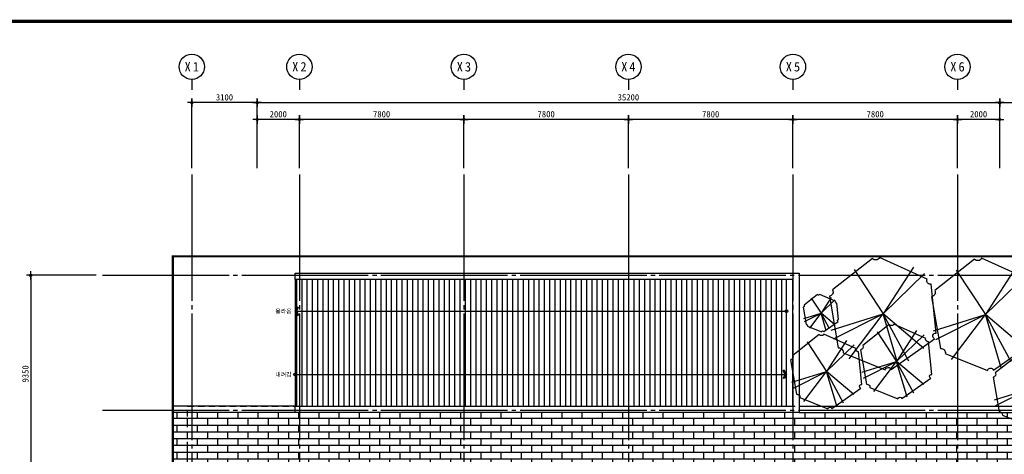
# Model space of a CAD drawing. Header units: millimetres. Extents: x 3445018 to 4174071, y -6064565 to -5122887.
# Tile 101 of 192: x 3765275 to 3811954, y -5523680 to -5503079. Entities that reach past the tile are written whole.
import ezdxf
from ezdxf.enums import TextEntityAlignment as Align

# ---------------------------------------------------------------- set-up
doc = ezdxf.new("R2010")
doc.units = ezdxf.units.MM
doc.header["$MEASUREMENT"] = 0
for name, pattern in [('ACAD_ISO05W100', [34, 24, -3, 0.5, -3, 0.5, -3]), ('CEN', [66, 60, -2, 2, -2]), ('HID', [5, 3, -2])]:
    doc.linetypes.add(name, pattern=pattern)
doc.layers.get('0').update_dxf_attribs({"linetype": 'CONTINUOUS'})
doc.layers.get('DEFPOINTS').update_dxf_attribs({"linetype": 'CONTINUOUS'})
for name, color, linetype in [('3', 3, 'CONTINUOUS'), ('A_GE_FORM', 7, 'CONTINUOUS'), ('CEN', 13, 'CEN'), ('DI', 1, 'CONTINUOUS'), ('DIM', 7, 'CONTINUOUS'), ('EL2', 3, 'CONTINUOUS'), ('EL3', 7, 'CONTINUOUS'), ('HA1', 8, 'CONTINUOUS'), ('HI', 4, 'HID'), ('PR', 3, 'ACAD_ISO05W100'), ('SY', 1, 'CONTINUOUS'), ('TE1', 3, 'CONTINUOUS')]:
    doc.layers.add(name, color=color, linetype=linetype)
doc.styles.add('GHS', font='txt')
doc.styles.add('HY울릉도 L', font='txt')
doc.styles.add('SDP-S', font='txt')
doc.styles.add('돋움체', font='txt')
doc.dimstyles.new('SMDI-3', dxfattribs={"dimtxt": 3, "dimasz": 1, "dimexe": 2, "dimexo": 3, "dimgap": 1, "dimtad": 1, "dimdsep": 46, "dimtxsty": 'HY울릉도 L', "dimblk": 'Z_DOT', "dimcen": 2.5, "dimdle": 1.5, "dimclrd": 1, "dimclre": 1, "dimclrt": 2, "dimadec": 0, "dimazin": 0, "dimtfac": 1, "dimtix": 1, "dimtmove": 2, "dimatfit": 3, "dimldrblk": 'Z_DOT', "dimfxl": 2, "dimtvp": 1, "dimtolj": 1, "dimtzin": 0, "dimarcsym": 0})

# ---------------------------------------------------------------- blocks, each defined once
blk = doc.blocks.new('ARROW1')
for p, q in [((0, 0), (0.29, 0.5)), ((0, 0), (0.29, -0.5)), ((0.16, 0), (0.41, 0.43)), ((0.16, 0), (0.41, -0.43)), ((0.29, 0.5), (0.41, 0.43)), ((0.29, -0.5), (0.41, -0.43))]:
    blk.add_line(p, q)
blk = doc.blocks.new('sheet _서영')
at = {"layer": 'A_GE_FORM', "const_width": 1.5}
blk.add_lwpolyline([(-361868.49, -1059038.93), (-362670.49, -1059038.93), (-362670.49, -1058483.93), (-361868.49, -1058483.93)], close=True, dxfattribs=at)
blk = doc.blocks.new('Z_DOT')
at = {"layer": 'DIM', "color": 1, "ltscale": 3}
for p, q in [((-2, 0), (2, 0)), ((0, -2), (0, 2))]:
    blk.add_line(p, q, dxfattribs=at)
for radius in [0.5, 0.25]:
    blk.add_circle((0, 0), radius, dxfattribs=at)
blk = doc.blocks.new('*D413')
at = {"layer": 'DEFPOINTS', "color": 0, "ltscale": 3, "transparency": 16777216}
for p in [(3811734, -5507010), (3776534, -5510410), (3811734, -5510410)]:
    blk.add_point(p, dxfattribs=at)
at = {"layer": 'DIM', "color": 1, "lineweight": -2, "ltscale": 3, "transparency": 16777216}
for p, q in [((3776534, -5510110), (3776534, -5506810)), ((3776634, -5507010), (3811634, -5507010)), ((3811734, -5510110), (3811734, -5506810))]:
    blk.add_line(p, q, dxfattribs=at)
at = {"layer": 'DIM', "color": 1, "lineweight": -2, "ltscale": 3, "transparency": 16777216, "xscale": 100, "yscale": 100, "zscale": 100, "rotation": 180}
blk.add_blockref('Z_DOT', (3776534, -5507010), dxfattribs=at)
at = {"layer": 'DIM', "color": 1, "lineweight": -2, "ltscale": 3, "transparency": 16777216, "xscale": 100, "yscale": 100, "zscale": 100}
blk.add_blockref('Z_DOT', (3811734, -5507010), dxfattribs=at)
at = {"layer": 'DIM', "color": 2, "ltscale": 3, "transparency": 16777216, "insert": (3794134, -5506760), "char_height": 300, "attachment_point": 5, "style": 'SDP-S'}
blk.add_mtext('\\A1;35200', dxfattribs=at)
blk = doc.blocks.new('*D414')
at = {"layer": 'DEFPOINTS', "color": 0, "ltscale": 3, "transparency": 16777216}
for p in [(3809734, -5507810), (3809734, -5510410), (3811734, -5510410)]:
    blk.add_point(p, dxfattribs=at)
at = {"layer": 'DIM', "color": 1, "lineweight": -2, "ltscale": 3, "transparency": 16777216}
for p, q in [((3809734, -5510110), (3809734, -5507610)), ((3811634, -5507810), (3809834, -5507810)), ((3811734, -5510110), (3811734, -5507610))]:
    blk.add_line(p, q, dxfattribs=at)
at = {"layer": 'DIM', "color": 1, "lineweight": -2, "ltscale": 3, "transparency": 16777216, "xscale": 100, "yscale": 100, "zscale": 100, "rotation": 180}
blk.add_blockref('Z_DOT', (3809734, -5507810), dxfattribs=at)
at = {"layer": 'DIM', "color": 1, "lineweight": -2, "ltscale": 3, "transparency": 16777216, "xscale": 100, "yscale": 100, "zscale": 100}
blk.add_blockref('Z_DOT', (3811734, -5507810), dxfattribs=at)
at = {"layer": 'DIM', "color": 2, "ltscale": 3, "transparency": 16777216, "insert": (3810734, -5507560), "char_height": 300, "attachment_point": 5, "style": 'SDP-S'}
blk.add_mtext('\\A1;2000', dxfattribs=at)
blk = doc.blocks.new('CCS111')
blk.add_line((0, 8), (0, 3))
blk.add_circle((0, 14), 6)
at = {"color": 3, "style": 'GHS'}
for tag, p in [('X', (-2.45, 14.02)), ('1', (1.44, 14.02))]:
    blk.add_attdef(tag, text='', height=4.5, dxfattribs=at).set_placement(p, align=Align.MIDDLE_CENTER)
blk = doc.blocks.new('*D415')
at = {"layer": 'DEFPOINTS', "color": 0, "ltscale": 3, "transparency": 16777216}
for p in [(3801934, -5507810), (3801934, -5510410), (3809734, -5510410)]:
    blk.add_point(p, dxfattribs=at)
at = {"layer": 'DIM', "color": 1, "lineweight": -2, "ltscale": 3, "transparency": 16777216}
for p, q in [((3801934, -5510110), (3801934, -5507610)), ((3809634, -5507810), (3802034, -5507810)), ((3809734, -5510110), (3809734, -5507610))]:
    blk.add_line(p, q, dxfattribs=at)
at = {"layer": 'DIM', "color": 1, "lineweight": -2, "ltscale": 3, "transparency": 16777216, "xscale": 100, "yscale": 100, "zscale": 100, "rotation": 180}
blk.add_blockref('Z_DOT', (3801934, -5507810), dxfattribs=at)
at = {"layer": 'DIM', "color": 1, "lineweight": -2, "ltscale": 3, "transparency": 16777216, "xscale": 100, "yscale": 100, "zscale": 100}
blk.add_blockref('Z_DOT', (3809734, -5507810), dxfattribs=at)
at = {"layer": 'DIM', "color": 2, "ltscale": 3, "transparency": 16777216, "insert": (3805834, -5507560), "char_height": 300, "attachment_point": 5, "style": 'SDP-S'}
blk.add_mtext('\\A1;7800', dxfattribs=at)
blk = doc.blocks.new('*D416')
at = {"layer": 'DEFPOINTS', "color": 0, "ltscale": 3, "transparency": 16777216}
for p in [(3794134, -5507810), (3794134, -5510410), (3801934, -5510410)]:
    blk.add_point(p, dxfattribs=at)
at = {"layer": 'DIM', "color": 1, "lineweight": -2, "ltscale": 3, "transparency": 16777216}
for p, q in [((3794134, -5510110), (3794134, -5507610)), ((3801834, -5507810), (3794234, -5507810)), ((3801934, -5510110), (3801934, -5507610))]:
    blk.add_line(p, q, dxfattribs=at)
at = {"layer": 'DIM', "color": 1, "lineweight": -2, "ltscale": 3, "transparency": 16777216, "xscale": 100, "yscale": 100, "zscale": 100, "rotation": 180}
blk.add_blockref('Z_DOT', (3794134, -5507810), dxfattribs=at)
at = {"layer": 'DIM', "color": 1, "lineweight": -2, "ltscale": 3, "transparency": 16777216, "xscale": 100, "yscale": 100, "zscale": 100}
blk.add_blockref('Z_DOT', (3801934, -5507810), dxfattribs=at)
at = {"layer": 'DIM', "color": 2, "ltscale": 3, "transparency": 16777216, "insert": (3798034, -5507560), "char_height": 300, "attachment_point": 5, "style": 'SDP-S'}
blk.add_mtext('\\A1;7800', dxfattribs=at)
blk = doc.blocks.new('*D417')
at = {"layer": 'DEFPOINTS', "color": 0, "ltscale": 3, "transparency": 16777216}
for p in [(3786334, -5507810), (3786334, -5510410), (3794134, -5510410)]:
    blk.add_point(p, dxfattribs=at)
at = {"layer": 'DIM', "color": 1, "lineweight": -2, "ltscale": 3, "transparency": 16777216}
for p, q in [((3786334, -5510110), (3786334, -5507610)), ((3794034, -5507810), (3786434, -5507810)), ((3794134, -5510110), (3794134, -5507610))]:
    blk.add_line(p, q, dxfattribs=at)
at = {"layer": 'DIM', "color": 1, "lineweight": -2, "ltscale": 3, "transparency": 16777216, "xscale": 100, "yscale": 100, "zscale": 100, "rotation": 180}
blk.add_blockref('Z_DOT', (3786334, -5507810), dxfattribs=at)
at = {"layer": 'DIM', "color": 1, "lineweight": -2, "ltscale": 3, "transparency": 16777216, "xscale": 100, "yscale": 100, "zscale": 100}
blk.add_blockref('Z_DOT', (3794134, -5507810), dxfattribs=at)
at = {"layer": 'DIM', "color": 2, "ltscale": 3, "transparency": 16777216, "insert": (3790234, -5507560), "char_height": 300, "attachment_point": 5, "style": 'SDP-S'}
blk.add_mtext('\\A1;7800', dxfattribs=at)
blk = doc.blocks.new('*D418')
at = {"layer": 'DEFPOINTS', "color": 0, "ltscale": 3, "transparency": 16777216}
for p in [(3778534, -5507810), (3778534, -5510410), (3786334, -5510410)]:
    blk.add_point(p, dxfattribs=at)
at = {"layer": 'DIM', "color": 1, "lineweight": -2, "ltscale": 3, "transparency": 16777216}
for p, q in [((3778534, -5510110), (3778534, -5507610)), ((3786234, -5507810), (3778634, -5507810)), ((3786334, -5510110), (3786334, -5507610))]:
    blk.add_line(p, q, dxfattribs=at)
at = {"layer": 'DIM', "color": 1, "lineweight": -2, "ltscale": 3, "transparency": 16777216, "xscale": 100, "yscale": 100, "zscale": 100, "rotation": 180}
blk.add_blockref('Z_DOT', (3778534, -5507810), dxfattribs=at)
at = {"layer": 'DIM', "color": 1, "lineweight": -2, "ltscale": 3, "transparency": 16777216, "xscale": 100, "yscale": 100, "zscale": 100}
blk.add_blockref('Z_DOT', (3786334, -5507810), dxfattribs=at)
at = {"layer": 'DIM', "color": 2, "ltscale": 3, "transparency": 16777216, "insert": (3782434, -5507560), "char_height": 300, "attachment_point": 5, "style": 'SDP-S'}
blk.add_mtext('\\A1;7800', dxfattribs=at)
blk = doc.blocks.new('*D419')
at = {"layer": 'DEFPOINTS', "color": 0, "ltscale": 3, "transparency": 16777216}
for p in [(3776534, -5507810), (3776534, -5510410), (3778534, -5510410)]:
    blk.add_point(p, dxfattribs=at)
at = {"layer": 'DIM', "color": 1, "lineweight": -2, "ltscale": 3, "transparency": 16777216}
for p, q in [((3776534, -5510110), (3776534, -5507610)), ((3778434, -5507810), (3776634, -5507810)), ((3778534, -5510110), (3778534, -5507610))]:
    blk.add_line(p, q, dxfattribs=at)
at = {"layer": 'DIM', "color": 1, "lineweight": -2, "ltscale": 3, "transparency": 16777216, "xscale": 100, "yscale": 100, "zscale": 100, "rotation": 180}
blk.add_blockref('Z_DOT', (3776534, -5507810), dxfattribs=at)
at = {"layer": 'DIM', "color": 1, "lineweight": -2, "ltscale": 3, "transparency": 16777216, "xscale": 100, "yscale": 100, "zscale": 100}
blk.add_blockref('Z_DOT', (3778534, -5507810), dxfattribs=at)
at = {"layer": 'DIM', "color": 2, "ltscale": 3, "transparency": 16777216, "insert": (3777534, -5507560), "char_height": 300, "attachment_point": 5, "style": 'SDP-S'}
blk.add_mtext('\\A1;2000', dxfattribs=at)
blk = doc.blocks.new('*D421')
at = {"layer": 'DEFPOINTS', "color": 0, "ltscale": 3, "transparency": 16777216}
for p in [(3769199, -5515195), (3765799, -5524545), (3769199, -5524545)]:
    blk.add_point(p, dxfattribs=at)
at = {"layer": 'DIM', "color": 1, "lineweight": -2, "ltscale": 3, "transparency": 16777216}
for p, q in [((3768899, -5515195), (3765599, -5515195)), ((3765799, -5515295), (3765799, -5524445)), ((3768899, -5524545), (3765599, -5524545))]:
    blk.add_line(p, q, dxfattribs=at)
at = {"layer": 'DIM', "color": 1, "lineweight": -2, "ltscale": 3, "transparency": 16777216, "xscale": 100, "yscale": 100, "zscale": 100}
for p, rotation in [((3765799, -5515195), 90), ((3765799, -5524545), 270)]:
    blk.add_blockref('Z_DOT', p, dxfattribs=dict(at, rotation=rotation))
at = {"layer": 'DIM', "color": 2, "ltscale": 3, "transparency": 16777216, "insert": (3765549, -5519870), "char_height": 300, "attachment_point": 5, "rotation": 90, "style": 'SDP-S'}
blk.add_mtext('\\A1;9350', dxfattribs=at)
blk = doc.blocks.new('*D411')
at = {"layer": 'DEFPOINTS', "color": 0, "ltscale": 3, "transparency": 16777216}
for p in [(3773434, -5507010), (3773434, -5510410), (3776534, -5510410)]:
    blk.add_point(p, dxfattribs=at)
at = {"layer": 'DIM', "color": 1, "lineweight": -2, "ltscale": 3, "transparency": 16777216}
for p, q in [((3773434, -5510110), (3773434, -5506810)), ((3776434, -5507010), (3773534, -5507010)), ((3776534, -5510110), (3776534, -5506810))]:
    blk.add_line(p, q, dxfattribs=at)
at = {"layer": 'DIM', "color": 1, "lineweight": -2, "ltscale": 3, "transparency": 16777216, "xscale": 100, "yscale": 100, "zscale": 100, "rotation": 180}
blk.add_blockref('Z_DOT', (3773434, -5507010), dxfattribs=at)
at = {"layer": 'DIM', "color": 1, "lineweight": -2, "ltscale": 3, "transparency": 16777216, "xscale": 100, "yscale": 100, "zscale": 100}
blk.add_blockref('Z_DOT', (3776534, -5507010), dxfattribs=at)
at = {"layer": 'DIM', "color": 2, "ltscale": 3, "transparency": 16777216, "insert": (3774984, -5506760), "char_height": 300, "attachment_point": 5, "style": 'SDP-S'}
blk.add_mtext('\\A1;3100', dxfattribs=at)
blk = doc.blocks.new('*D412')
at = {"layer": 'DEFPOINTS', "color": 0, "ltscale": 3, "transparency": 16777216}
for p in [(3814834, -5507010), (3811734, -5510410), (3814834, -5510410)]:
    blk.add_point(p, dxfattribs=at)
at = {"layer": 'DIM', "color": 1, "lineweight": -2, "ltscale": 3, "transparency": 16777216}
for p, q in [((3811734, -5510110), (3811734, -5506810)), ((3811834, -5507010), (3814734, -5507010)), ((3814834, -5510110), (3814834, -5506810))]:
    blk.add_line(p, q, dxfattribs=at)
at = {"layer": 'DIM', "color": 1, "lineweight": -2, "ltscale": 3, "transparency": 16777216, "xscale": 100, "yscale": 100, "zscale": 100, "rotation": 180}
blk.add_blockref('Z_DOT', (3811734, -5507010), dxfattribs=at)
at = {"layer": 'DIM', "color": 1, "lineweight": -2, "ltscale": 3, "transparency": 16777216, "xscale": 100, "yscale": 100, "zscale": 100}
blk.add_blockref('Z_DOT', (3814834, -5507010), dxfattribs=at)
at = {"layer": 'DIM', "color": 2, "ltscale": 3, "transparency": 16777216, "insert": (3813284, -5506760), "char_height": 300, "attachment_point": 5, "style": 'SDP-S'}
blk.add_mtext('\\A1;3100', dxfattribs=at)

msp = doc.modelspace()

# ---------------------------------------------------------------- hatches: boundary and pattern name
at = {"layer": 'HA1', "true_color": 0x939598}
h = msp.add_hatch(dxfattribs=at)
h.set_pattern_fill('ANSI31', color=252, scale=2000, angle=45)
h.set_pattern_definition([(90, (3154408.88, -4606839), (-250, 0), [])])
h.paths.add_polyline_path([(3778534.29, -5515395.309), (3778334.29, -5515395.309), (3778334.29, -5521395.309), (3778534.29, -5521395.309)])
h.paths.add_polyline_path([(3786334.29, -5515395.309), (3778534.29, -5515395.309), (3778534.29, -5521395.309), (3786334.29, -5521395.309)])
h.paths.add_polyline_path([(3794134.29, -5515395.309), (3786334.29, -5515395.309), (3786334.29, -5521395.309), (3794134.29, -5521395.309)])
h.paths.add_polyline_path([(3801634.29, -5515395.309), (3794134.29, -5515395.309), (3794134.29, -5521395.309), (3801634.29, -5521395.309)])
at = {"layer": 'HA1', "ltscale": 1000, "true_color": 0x939598}
h = msp.add_hatch(dxfattribs=at)
h.set_pattern_fill('AR-BRSTD', color=252, scale=120)
h.set_pattern_definition([(0, (2862666.85, -4397993.94), (0, 320.04), []), (90, (2862666.85, -4397993.94), (-480, 320.04), [320.04, -320.04])])
h.paths.add_polyline_path([(3778334.29, -5521695.309), (3772534.29, -5521695.309), (3772534.29, -5525470.309), (3776259.29, -5525470.309), (3776259.29, -5546820.309), (3772534.29, -5546820.309), (3772534.29, -5551595.309), (3815734.29, -5551595.309), (3815734.29, -5521695.309), (3802234.29, -5521695.309)])
h.paths.add_polyline_path([(3810809.29, -5525470.309), (3810809.29, -5546820.309), (3792209.289, -5546820.309), (3790724.835, -5546820.309), (3789234.29, -5546820.309), (3777459.29, -5546820.309), (3777459.29, -5525470.309)], flags=16)
h.paths.add_polyline_path([(3786634.29, -5526095.309), (3786634.29, -5526995.309), (3786034.29, -5526995.309), (3786034.29, -5526095.309)], flags=0)
h.paths.add_polyline_path([(3793834.29, -5526095.309), (3794434.29, -5526095.309), (3794434.29, -5526995.309), (3793934.29, -5526995.309), (3793934.29, -5531095.309), (3794434.29, -5531095.309), (3794434.29, -5531195.309), (3793834.29, -5531195.309), (3793834.29, -5526995.309)], flags=0)
h.paths.add_polyline_path([(3778834.29, -5526095.309), (3778834.29, -5526995.309), (3778234.29, -5526995.309), (3778234.29, -5526095.309)], flags=0)
h.paths.add_polyline_path([(3785084.29, -5532995.309), (3789334.29, -5532995.309), (3789334.29, -5533995.309), (3789234.29, -5533995.309), (3789134.29, -5533995.309), (3789134.29, -5535295.309), (3789234.29, -5535295.309), (3789334.29, -5535295.309), (3789334.29, -5536995.309), (3789234.29, -5536995.309), (3789134.29, -5536995.309), (3789134.29, -5538295.309), (3789234.29, -5538295.309), (3789334.29, -5538295.309), (3789334.29, -5539295.309), (3785084.29, -5539295.309)], flags=0)
h.paths.add_polyline_path([(3789304.29, -5533025.309), (3789304.29, -5533965.309), (3789234.29, -5533965.309), (3789234.29, -5533095.309), (3786534.29, -5533095.309), (3786534.29, -5539195.309), (3789234.29, -5539195.309), (3789234.29, -5538325.309), (3789304.29, -5538325.309), (3789304.29, -5539265.309), (3784864.29, -5539265.309), (3784864.29, -5536375.309), (3784934.29, -5536375.309), (3784934.29, -5539195.309), (3786534.29, -5539195.309), (3786534.29, -5533095.309), (3784934.29, -5533095.309), (3784934.29, -5535565.309), (3784864.29, -5535565.309), (3784864.29, -5533025.309)], flags=0)
h.paths.add_polyline_path([(3782889.29, -5532995.309), (3782934.29, -5532995.309), (3783084.29, -5532995.309), (3783084.29, -5534415.309), (3782984.29, -5534415.309), (3782889.29, -5534415.309), (3782889.29, -5535515.309), (3782984.29, -5535515.309), (3783084.29, -5535515.309), (3783084.29, -5536775.309), (3782984.29, -5536775.309), (3782889.29, -5536775.309), (3782889.29, -5537875.309), (3782993.332, -5537875.309), (3783093.332, -5537875.309), (3783084.29, -5539295.309), (3782889.29, -5539295.309), (3782889.29, -5539195.309), (3778834.29, -5539195.309), (3778134.29, -5539195.309), (3778134.29, -5538695.309), (3778834.29, -5538695.309), (3778834.29, -5539005.309), (3782794.29, -5539005.309), (3782803.332, -5537905.309), (3782889.29, -5537905.309), (3782889.29, -5536775.309), (3782764.29, -5536775.309), (3782764.29, -5536270.309), (3781624.29, -5536270.309), (3781624.29, -5537875.309), (3781474.29, -5537875.309), (3780874.29, -5537875.309), (3780874.29, -5536270.309), (3779409.29, -5536270.309), (3779409.29, -5537470.309), (3779379.29, -5537470.309), (3779259.29, -5537470.309), (3779259.29, -5537440.309, 0.052994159), (3779245.885, -5537314.19), (3778667.054, -5537469.287), (3778659.29, -5537440.309), (3778659.29, -5537470.309), (3778509.29, -5537470.309), (3778359.29, -5537470.309), (3778359.29, -5537440.309, 0.052994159), (3778345.885, -5537314.19), (3777767.054, -5537469.287), (3777759.29, -5537440.309), (3778338.845, -5537285.018), (3778346.61, -5537313.996), (3778345.885, -5537314.19, -0.052994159), (3778359.29, -5537440.309), (3778479.29, -5537440.309), (3778479.29, -5536270.309), (3781474.29, -5536270.309), (3781474.29, -5537875.309), (3781624.29, -5537875.309), (3781624.29, -5536270.309), (3782764.29, -5536270.309), (3782764.29, -5536775.309), (3782889.29, -5536775.309), (3782889.29, -5535515.309), (3782764.29, -5535515.309), (3782764.29, -5536020.309), (3781624.29, -5536020.309), (3781624.29, -5534415.309), (3781474.29, -5534415.309), (3781474.29, -5536020.309), (3778479.29, -5536020.309), (3778479.29, -5535900.309), (3778479.29, -5534850.309), (3778359.29, -5534850.309, -0.052994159), (3778345.885, -5534976.429), (3778346.61, -5534976.623), (3778338.845, -5535005.601), (3777759.29, -5534850.309), (3777609.29, -5534850.309), (3777609.29, -5534820.309), (3777759.29, -5534820.309), (3777759.29, -5534850.309), (3777767.054, -5534821.331), (3778345.885, -5534976.429, 0.052994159), (3778359.29, -5534850.309), (3778359.29, -5534820.309), (3778509.29, -5534820.309), (3778659.29, -5534820.309), (3778659.29, -5534850.309), (3778667.054, -5534821.331), (3779245.885, -5534976.429, 0.052994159), (3779259.29, -5534850.309), (3779259.29, -5534820.309), (3779409.29, -5534820.309), (3779409.29, -5534850.309), (3779409.29, -5536020.309), (3780874.29, -5536020.309), (3780874.29, -5534415.309), (3781474.29, -5534415.309), (3781624.29, -5534415.309), (3781624.29, -5536020.309), (3782764.29, -5536020.309), (3782764.29, -5535515.309), (3782889.29, -5535515.309), (3782889.29, -5534385.309), (3782794.29, -5534385.309), (3782794.29, -5533285.309), (3778834.29, -5533285.309), (3778834.29, -5533595.309), (3778134.29, -5533595.309), (3778134.29, -5533095.309), (3778834.29, -5533095.309), (3782889.29, -5533095.309)], flags=0)
h.paths.add_polyline_path([(3792384.29, -5532995.309), (3795384.29, -5532995.309), (3795384.29, -5535595.309), (3798884.29, -5535595.309), (3798884.29, -5535495.309), (3799334.542, -5535495.309), (3799334.542, -5535595.309), (3795384.29, -5535595.309), (3795384.29, -5539295.309), (3792384.29, -5539295.309)], flags=0)
h.paths.add_polyline_path([(3795854.29, -5533025.309), (3795854.29, -5533095.309), (3792584.29, -5533095.309), (3792584.29, -5539195.309), (3795954.29, -5539195.309), (3795954.29, -5539265.309), (3792414.29, -5539265.309), (3792414.29, -5533025.309)], flags=0)
h.paths.add_polyline_path([(3782984.29, -5535545.309), (3783054.29, -5535545.309), (3783054.29, -5536745.309), (3782984.29, -5536745.309)], flags=0)
h.paths.add_polyline_path([(3789234.29, -5535325.309), (3789304.29, -5535325.309), (3789304.29, -5536965.309), (3789234.29, -5536965.309)], flags=0)
h.paths.add_polyline_path([(3779379.29, -5535900.309), (3779379.29, -5536020.309), (3778509.29, -5536020.309), (3778509.29, -5535900.309)], flags=0)
h.paths.add_polyline_path([(3796914.29, -5533025.309), (3799554.29, -5533025.309), (3799554.29, -5533095.309), (3796914.29, -5533095.309)], flags=0)
h.paths.add_polyline_path([(3801634.29, -5526095.309), (3802234.29, -5526095.309), (3802234.29, -5526995.309), (3801634.29, -5526995.309)], flags=0)
h.paths.add_polyline_path([(3800614.29, -5533025.309), (3802154.29, -5533025.309), (3802154.29, -5533095.309), (3801584.29, -5533095.309), (3801584.29, -5539195.309), (3803184.29, -5539195.309), (3803184.29, -5533095.309), (3802964.29, -5533095.309), (3802964.29, -5533025.309), (3803404.29, -5533025.309), (3803404.29, -5539265.309), (3796764.29, -5539265.309), (3796764.29, -5539195.309), (3801584.29, -5539195.309), (3801584.29, -5533095.309), (3800614.29, -5533095.309)], flags=0)
h.paths.add_polyline_path([(3793834.29, -5541095.309), (3794434.29, -5541095.309), (3794434.29, -5541195.309), (3793934.29, -5541195.309), (3793934.29, -5545295.309), (3794434.29, -5545295.309), (3794434.29, -5546195.309), (3793834.29, -5546195.309), (3793834.29, -5545295.309)], flags=0)
h.paths.add_polyline_path([(3786634.29, -5545295.309), (3786634.29, -5546195.309), (3786034.29, -5546195.309), (3786034.29, -5545295.309)], flags=0)
h.paths.add_polyline_path([(3778834.29, -5545295.309), (3778834.29, -5546195.309), (3778234.29, -5546195.309), (3778234.29, -5545295.309)], flags=0)
h.paths.add_polyline_path([(3809434.29, -5526095.309), (3810034.29, -5526095.309), (3810034.29, -5526995.309), (3809434.29, -5526995.309)], flags=0)
h.paths.add_polyline_path([(3809434.29, -5533095.309), (3810134.29, -5533095.309), (3810134.29, -5533595.309), (3809434.29, -5533595.309)], flags=0)
h.paths.add_polyline_path([(3801634.29, -5545295.309), (3802234.29, -5545295.309), (3802234.29, -5546195.309), (3801634.29, -5546195.309)], flags=0)
h.paths.add_polyline_path([(3809434.29, -5538695.309), (3810134.29, -5538695.309), (3810134.29, -5539195.309), (3809434.29, -5539195.309)], flags=0)
h.paths.add_polyline_path([(3809434.29, -5545295.309), (3810034.29, -5545295.309), (3810034.29, -5546195.309), (3809434.29, -5546195.309)], flags=0)

# ---------------------------------------------------------------- linework, layer by layer
at = {"color": 252, "true_color": 0x939598}
for p, q in [((3804830.163, -5514921.38), (3806217.664, -5517027.583)), ((3807644.184, -5514812.698), (3806217.664, -5517027.583)), ((3809674.907, -5514951.551), (3811062.407, -5517057.753)), ((3812488.928, -5514842.869), (3811062.407, -5517057.753)), ((3808176.567, -5515117.008), (3806217.664, -5517027.583)), ((3813021.31, -5515147.178), (3811062.407, -5517057.753)), ((3802802.893, -5516285.914), (3803265.393, -5516987.982)), ((3803740.9, -5516249.687), (3803265.393, -5516987.982)), ((3803918.361, -5516351.124), (3803265.393, -5516987.982)), ((3802442.901, -5517242.315), (3803265.393, -5516987.982)), ((3802478.393, -5517379.978), (3803265.393, -5516987.982)), ((3802726.838, -5517698.779), (3803265.393, -5516987.982)), ((3803512.736, -5517829.197), (3803265.393, -5516987.982)), ((3803669.916, -5517735.006), (3803265.393, -5516987.982)), ((3803908.22, -5517532.133), (3803265.393, -5516987.982)), ((3803750.187, -5517790.581), (3806217.664, -5517027.583)), ((3803856.664, -5518203.572), (3806217.664, -5517027.583)), ((3804601.999, -5519159.973), (3806217.664, -5517027.583)), ((3806959.693, -5519551.228), (3806217.664, -5517027.583)), ((3807431.231, -5519268.655), (3806217.664, -5517027.583)), ((3808146.145, -5518660.036), (3806217.664, -5517027.583)), ((3808594.931, -5517820.752), (3811062.407, -5517057.753)), ((3808701.407, -5518233.743), (3811062.407, -5517057.753)), ((3809446.743, -5519190.144), (3811062.407, -5517057.753)), ((3811804.436, -5519581.398), (3811062.407, -5517057.753)), ((3812275.975, -5519298.825), (3811062.407, -5517057.753)), ((3812990.889, -5518690.207), (3811062.407, -5517057.753)), ((3807798.624, -5517807.998), (3806847.611, -5519284.587)), ((3804478.804, -5518281.937), (3803527.79, -5519758.527)), ((3805922.61, -5517880.452), (3806847.611, -5519284.587)), ((3808153.546, -5518010.871), (3806847.611, -5519284.587)), ((3802602.79, -5518354.392), (3803527.79, -5519758.527)), ((3804833.725, -5518484.81), (3803527.79, -5519758.527)), ((3805202.626, -5519793.253), (3806847.611, -5519284.587)), ((3805273.611, -5520068.581), (3806847.611, -5519284.587)), ((3805770.501, -5520706.181), (3806847.611, -5519284.587)), ((3807342.297, -5520967.017), (3806847.611, -5519284.587)), ((3807656.656, -5520778.635), (3806847.611, -5519284.587)), ((3808133.265, -5520372.89), (3806847.611, -5519284.587)), ((3801882.806, -5520267.193), (3803527.79, -5519758.527)), ((3801953.79, -5520542.52), (3803527.79, -5519758.527)), ((3802450.68, -5521180.12), (3803527.79, -5519758.527)), ((3804022.476, -5521440.957), (3803527.79, -5519758.527)), ((3804336.835, -5521252.575), (3803527.79, -5519758.527)), ((3804813.444, -5520846.829), (3803527.79, -5519758.527)), ((3811486.572, -5521096.587), (3813131.556, -5520587.921)), ((3811557.556, -5521371.914), (3813131.556, -5520587.921))]:
    msp.add_line(p, q, dxfattribs=at)
for points in [[(3808480.785, -5515616.944, -0.619264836), (3808298.254, -5515377.844), (3806031.826, -5514356.235, -0.546636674), (3805697.186, -5514399.707), (3803811.031, -5515877.781, -0.535549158), (3803658.922, -5516182.09), (3804084.828, -5518638.3, -0.500176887), (3804312.992, -5518877.4), (3806305.623, -5519681.646, -0.719745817), (3806594.631, -5519659.909), (3808648.105, -5518203.572, -0.913641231), (3808724.16, -5517942.736)], [(3813325.529, -5515647.115, -0.619264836), (3813142.998, -5515408.015), (3810876.57, -5514386.405, -0.546636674), (3810541.929, -5514429.878), (3808655.775, -5515907.951, -0.535549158), (3808503.665, -5516212.261), (3808929.571, -5518668.471, -0.500176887), (3809157.735, -5518907.571), (3811150.367, -5519711.817, -0.719745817), (3811439.374, -5519690.08), (3813492.849, -5518233.743, -0.913641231), (3813568.904, -5517972.907)], [(3804019.767, -5516517.769, -0.619264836), (3803958.923, -5516438.069), (3803203.447, -5516097.533, -0.546636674), (3803091.9, -5516112.023), (3802463.182, -5516604.715, -0.535549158), (3802412.479, -5516706.151), (3802554.448, -5517524.888, -0.500176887), (3802630.502, -5517604.588), (3803294.713, -5517872.67, -0.719745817), (3803391.049, -5517865.424), (3804075.54, -5517379.978, -0.913641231), (3804100.892, -5517293.033)], [(3808356.358, -5518344.162, -0.619264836), (3808234.671, -5518184.762), (3806723.719, -5517503.689, -0.546636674), (3806500.625, -5517532.671), (3805243.189, -5518518.053, -0.535549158), (3805141.783, -5518720.926), (3805425.72, -5520358.399, -0.500176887), (3805577.829, -5520517.799), (3806906.25, -5521053.963, -0.719745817), (3807098.922, -5521039.472), (3808467.905, -5520068.581, -0.913641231), (3808518.608, -5519894.69)], [(3805036.538, -5518818.101, -0.619264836), (3804914.85, -5518658.701), (3803403.898, -5517977.628, -0.546636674), (3803180.805, -5518006.61), (3801923.368, -5518991.992, -0.535549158), (3801821.962, -5519194.865), (3802105.899, -5520832.338, -0.500176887), (3802258.009, -5520991.738), (3803586.429, -5521527.902, -0.719745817), (3803779.101, -5521513.411), (3805148.084, -5520542.52, -0.913641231), (3805198.788, -5520368.629)], [(3814640.304, -5519647.496, -0.619264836), (3814518.616, -5519488.096), (3813007.664, -5518807.023, -0.546636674), (3812784.571, -5518836.004), (3811527.134, -5519821.387, -0.535549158), (3811425.728, -5520024.259), (3811709.665, -5521661.733, -0.500176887), (3811861.775, -5521821.133), (3813190.195, -5522357.297, -0.719745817), (3813382.867, -5522342.806), (3814751.85, -5521371.914, -0.913641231), (3814802.554, -5521198.023)]]:
    msp.add_lwpolyline(points, format="xyb", close=True, dxfattribs=at)
at = {"layer": 'CEN', "ltscale": 100}
for p, q in [((3773434.29, -5510409.833), (3773434.29, -5554758.274)), ((3778534.29, -5510409.833), (3778534.29, -5554758.274)), ((3786334.29, -5510409.833), (3786334.29, -5554758.274)), ((3794134.29, -5510409.833), (3794134.29, -5554758.274)), ((3801934.29, -5510409.833), (3801934.29, -5526095.309)), ((3809734.29, -5510409.833), (3809734.29, -5554758.274)), ((3769198.874, -5515195.309), (3820057.54, -5515195.309)), ((3769198.874, -5521595.309), (3820057.54, -5521595.309))]:
    msp.add_line(p, q, dxfattribs=at)
at = {"layer": 'EL2', "color": 252, "true_color": 0x939598}
msp.add_lwpolyline([(3801934.29, -5521395.309), (3801934.29, -5515395.309), (3778334.29, -5515395.309), (3778334.29, -5515095.309), (3802234.29, -5515095.309), (3802234.29, -5521695.309), (3778334.29, -5521695.309), (3778334.29, -5521395.309), (3801934.29, -5521395.309)], dxfattribs=at)
at = {"layer": 'EL3', "color": 252, "true_color": 0x939598}
for p, q in [((3778334.29, -5515395.309), (3778334.29, -5521395.309)), ((3801634.29, -5521395.309), (3801634.29, -5515395.309))]:
    msp.add_line(p, q, dxfattribs=at)
at = {"layer": 'HA1', "color": 252, "ltscale": 1000, "true_color": 0x939598}
for p, q in [((3778334.29, -5521395.309), (3772534.29, -5521395.309)), ((3802234.29, -5521395.309), (3815734.29, -5521395.309)), ((3778334.29, -5521695.309), (3772534.29, -5521695.309)), ((3802234.29, -5521695.309), (3815734.29, -5521695.309))]:
    msp.add_line(p, q, dxfattribs=at)
at = {"layer": 'HI', "ltscale": 100}
msp.add_lwpolyline([(3802234.29, -5521395.309), (3815034.29, -5521395.309), (3815034.29, -5550895.309), (3773234.29, -5550895.309), (3773234.29, -5521395.309), (3802234.29, -5521395.309)], dxfattribs=at)
at = {"layer": 'PR', "ltscale": 100, "const_width": 100}
msp.add_lwpolyline([(3772534.29, -5514295.309), (3815734.29, -5514295.309), (3815734.29, -5551595.309), (3772534.29, -5551595.309)], close=True, dxfattribs=at)
at = {"layer": 'SY', "color": 252, "true_color": 0x939598}
for p, q in [((3778399.922, -5516895.309), (3801634.29, -5516895.309)), ((3778399.922, -5519895.309), (3801634.29, -5519895.309))]:
    msp.add_line(p, q, dxfattribs=at)
for centre in [(3801634.289, -5516895.309), (3778334.29, -5519895.309)]:
    msp.add_circle(centre, 62.5, dxfattribs=at)

# ---------------------------------------------------------------- block references
at = {"layer": '3', "xscale": 100, "yscale": 100, "zscale": 100}
msp.add_blockref('sheet _서영', (40022570.4, 100345239.336), dxfattribs=at)
at = {"layer": 'DI'}
ref = msp.add_blockref('CCS111', (3773434.29, -5506709.833), dxfattribs=dict(at, xscale=100, yscale=100, zscale=100))
ref.add_attrib('1', '1', dxfattribs={"layer": '0', "color": 3, "height": 450, "style": '돋움체'}).set_placement((3773628.039, -5505309.039), align=Align.MIDDLE_CENTER)
ref.add_attrib('X', 'X', dxfattribs={"layer": '0', "color": 3, "height": 450, "style": '돋움체'}).set_placement((3773239.085, -5505308.042), align=Align.MIDDLE_CENTER)
ref = msp.add_blockref('CCS111', (3778534.29, -5506709.833), dxfattribs=dict(at, xscale=100, yscale=100, zscale=100))
ref.add_attrib('1', '2', dxfattribs={"layer": '0', "color": 3, "height": 450, "style": '돋움체'}).set_placement((3778728.039, -5505309.039), align=Align.MIDDLE_CENTER)
ref.add_attrib('X', 'X', dxfattribs={"layer": '0', "color": 3, "height": 450, "style": '돋움체'}).set_placement((3778339.085, -5505308.042), align=Align.MIDDLE_CENTER)
ref = msp.add_blockref('CCS111', (3786334.29, -5506709.833), dxfattribs=dict(at, xscale=100, yscale=100, zscale=100))
ref.add_attrib('1', '3', dxfattribs={"layer": '0', "color": 3, "height": 450, "style": '돋움체'}).set_placement((3786528.039, -5505309.039), align=Align.MIDDLE_CENTER)
ref.add_attrib('X', 'X', dxfattribs={"layer": '0', "color": 3, "height": 450, "style": '돋움체'}).set_placement((3786139.085, -5505308.042), align=Align.MIDDLE_CENTER)
ref = msp.add_blockref('CCS111', (3794134.29, -5506709.833), dxfattribs=dict(at, xscale=100, yscale=100, zscale=100))
ref.add_attrib('1', '4', dxfattribs={"layer": '0', "color": 3, "height": 450, "style": '돋움체'}).set_placement((3794328.039, -5505309.039), align=Align.MIDDLE_CENTER)
ref.add_attrib('X', 'X', dxfattribs={"layer": '0', "color": 3, "height": 450, "style": '돋움체'}).set_placement((3793939.085, -5505308.042), align=Align.MIDDLE_CENTER)
ref = msp.add_blockref('CCS111', (3801934.29, -5506709.833), dxfattribs=dict(at, xscale=100, yscale=100, zscale=100))
ref.add_attrib('1', '5', dxfattribs={"layer": '0', "color": 3, "height": 450, "style": '돋움체'}).set_placement((3802128.039, -5505309.039), align=Align.MIDDLE_CENTER)
ref.add_attrib('X', 'X', dxfattribs={"layer": '0', "color": 3, "height": 450, "style": '돋움체'}).set_placement((3801739.085, -5505308.042), align=Align.MIDDLE_CENTER)
ref = msp.add_blockref('CCS111', (3809734.29, -5506709.833), dxfattribs=dict(at, xscale=100, yscale=100, zscale=100))
ref.add_attrib('1', '6', dxfattribs={"layer": '0', "color": 3, "height": 450, "style": '돋움체'}).set_placement((3809928.039, -5505309.039), align=Align.MIDDLE_CENTER)
ref.add_attrib('X', 'X', dxfattribs={"layer": '0', "color": 3, "height": 450, "style": '돋움체'}).set_placement((3809539.085, -5505308.042), align=Align.MIDDLE_CENTER)
at = {"layer": 'SY', "color": 252, "true_color": 0x939598, "yscale": 398.7538941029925, "zscale": 398.7538940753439, "rotation": 180}
for p, xscale in [((3778334.289, -5516895.309), -398.7538940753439), ((3801634.29, -5519895.309), 398.7538940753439)]:
    msp.add_blockref('ARROW1', p, dxfattribs=dict(at, xscale=xscale))

# ---------------------------------------------------------------- texts
at = {"layer": 'TE1', "color": 252, "true_color": 0x939598, "style": 'SDP-S'}
for s, p in [('올라옴', (3777392.326, -5516999.06)), ('내려감', (3777392.326, -5519999.06))]:
    msp.add_text(s, height=200, dxfattribs=at).set_placement(p)

# ---------------------------------------------------------------- dimensions: what is measured, and where the dimension line sits
at = {"layer": 'DIM', "ltscale": 3}
for base, p1, p2, picture, middle in [((3773434.29, -5507009.833), (3776534.29, -5510409.833), (3773434.29, -5510409.833), '*D411', (3774984.29, -5506759.63)), ((3811734.29, -5507009.833), (3776534.29, -5510409.833), (3811734.29, -5510409.833), '*D413', (3794134.29, -5506759.63)), ((3776534.29, -5507809.833), (3778534.29, -5510409.833), (3776534.29, -5510409.833), '*D419', (3777534.29, -5507559.63)), ((3778534.29, -5507809.833), (3786334.29, -5510409.833), (3778534.29, -5510409.833), '*D418', (3782434.29, -5507559.63)), ((3786334.29, -5507809.833), (3794134.29, -5510409.833), (3786334.29, -5510409.833), '*D417', (3790234.29, -5507559.63)), ((3794134.29, -5507809.833), (3801934.29, -5510409.833), (3794134.29, -5510409.833), '*D416', (3798034.29, -5507559.63)), ((3801934.29, -5507809.833), (3809734.29, -5510409.833), (3801934.29, -5510409.833), '*D415', (3805834.29, -5507559.63)), ((3809734.29, -5507809.833), (3811734.29, -5510409.833), (3809734.29, -5510409.833), '*D414', (3810734.29, -5507559.63))]:
    dim = msp.add_linear_dim(base=base, p1=p1, p2=p2, dimstyle='SMDI-3', override={"dimscale": 100, "dimtxsty": 'SDP-S'}, dxfattribs=at)
    dim.commit()
    dim.dimension.update_dxf_attribs({"geometry": picture, "text_midpoint": middle})
for base, p1, p2, angle, picture, middle in [((3814834.29, -5507009.833), (3811734.29, -5510409.833), (3814834.29, -5510409.833), 180, '*D412', (3813284.29, -5506759.63)), ((3765798.874, -5524545.309), (3769198.874, -5515195.309), (3769198.874, -5524545.309), 90, '*D421', (3765548.67, -5519870.309))]:
    dim = msp.add_linear_dim(base=base, p1=p1, p2=p2, angle=angle, dimstyle='SMDI-3', override={"dimscale": 100, "dimtxsty": 'SDP-S'}, dxfattribs=at)
    dim.commit()
    dim.dimension.update_dxf_attribs({"geometry": picture, "text_midpoint": middle})

doc.saveas('drawing.dxf')
